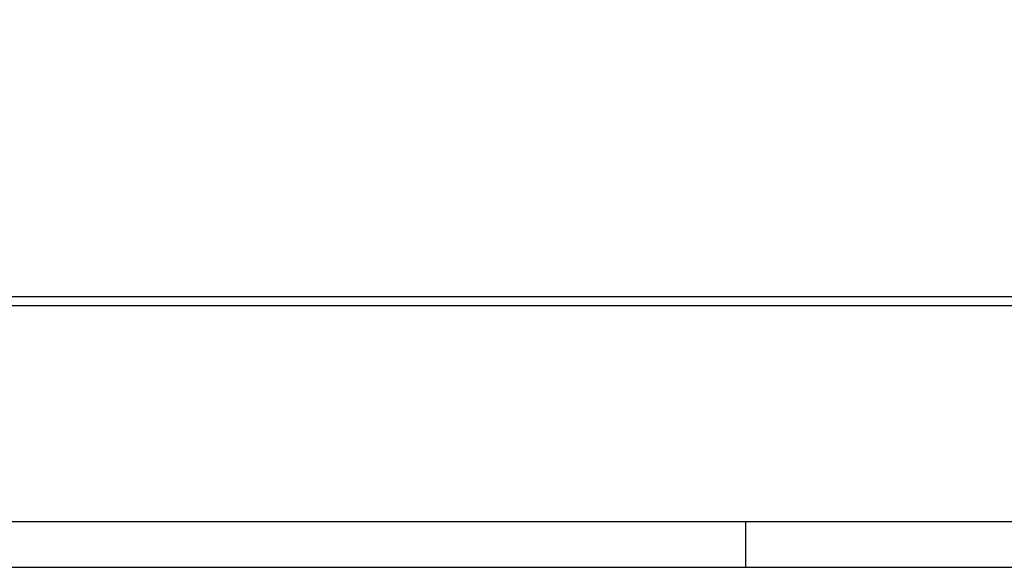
# Model space of a CAD drawing. Header units: metres. Extents: x 0 to 0.84, y 0 to 0.297.
# Tile 16 of 59: x 0.301 to 0.408, y 0 to 0.06. Entities that reach past the tile are written whole.
import ezdxf

# ---------------------------------------------------------------- set-up
doc = ezdxf.new("R2010")
doc.units = ezdxf.units.M
doc.layers.add('Standard', color=7, linetype='Continuous', lineweight=25)

msp = doc.modelspace()

# ---------------------------------------------------------------- linework, layer by layer
at = {"layer": 'Standard', "color": 7, "linetype": 'Continuous', "lineweight": 25, "transparency": 33554687}
msp.add_line((0.38, 0), (0.38, 0.005), dxfattribs=at)
for points in [[(0, 0), (0.84, 0), (0.84, 0.297), (0, 0.297), (0, 0)], [(0.005, 0.005), (0.835, 0.005), (0.835, 0.292), (0.005, 0.292), (0.005, 0.005)]]:
    msp.add_lwpolyline(points, close=True, dxfattribs=at)
at = {"layer": 'Standard', "color": 254, "linetype": 'Continuous', "lineweight": 25, "true_color": 0xc4c4ff, "transparency": 33554687}
for points in [[(0.04984, 0.0286), (0.51774, 0.0286), (0.51774, 0.2326), (0.04984, 0.2326), (0.04984, 0.0286)], [(0.05084, 0.0296), (0.51674, 0.0296), (0.51674, 0.2316), (0.05084, 0.2316), (0.05084, 0.0296)]]:
    msp.add_lwpolyline(points, dxfattribs=at)

doc.saveas('drawing.dxf')
